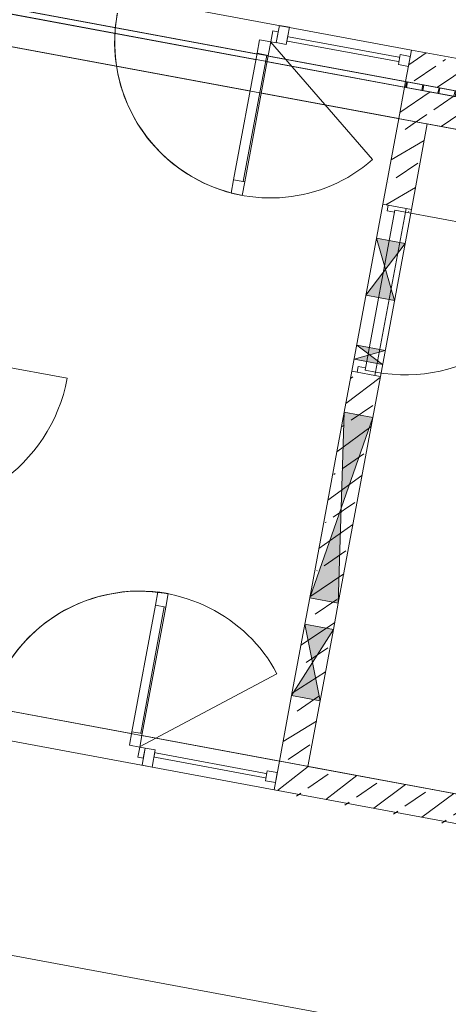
# Model space of a CAD drawing. Header units: metres. Extents: x 0 to 60282398, y -11592309 to 5708004.
# Tile 109 of 136: x 32353365.65 to 32353368.6, y 5707919.81 to 5707926.58. Entities that reach past the tile are written whole.
import ezdxf

# ---------------------------------------------------------------- set-up
doc = ezdxf.new("R2010")
doc.units = ezdxf.units.M
doc.header["$LTSCALE"] = 0.75
doc.set_wipeout_variables(frame=1)
doc.layers.get('0').update_dxf_attribs({"linetype": 'CONTINUOUS'})
for name, color, linetype, lineweight in [('10417023$0$#9_002_GES I Übersicht Erdgeschoss_1_101_Wand Aussen.A', 7, 'CONTINUOUS', 25), ('10417023$0$#9_002_GES I Übersicht Erdgeschoss_1_115_Außentüren', 7, 'CONTINUOUS', 25), ('10417023$0$#9_002_GES I Übersicht Erdgeschoss_1_Neubau_102_Wand Innen.A', 7, 'CONTINUOUS', 25), ('10417023$0$#9_002_GES I Übersicht Erdgeschoss_1_Neubau_104_Decken.A', 7, 'CONTINUOUS', 25), ('10417023$0$#9_002_GES I Übersicht Erdgeschoss_1_Neubau_105_Unterzug.A', 7, 'CONTINUOUS', 25), ('10417023$0$#9_002_GES I Übersicht Erdgeschoss_1_Neubau_113_Türen.A', 7, 'CONTINUOUS', 25), ('10417023$0$Keine', 7, 'CONTINUOUS', 13)]:
    doc.layers.add(name, color=color, linetype=linetype, lineweight=lineweight)
pattern_1 = [(44.99999999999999, (0, 0), (-0.1697056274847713, 0.1697056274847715), []), (44.99999999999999, (-0.08485281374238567, 0.08485281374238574), (-0.1697056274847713, 0.1697056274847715), [0.18, -0.05999999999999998])]

# ---------------------------------------------------------------- blocks, each defined once
blk = doc.blocks.new('10417023$0$#9_MKO_LP5_ARC_GES_UP_00_002_P_G_modell (3D)')
at = {"layer": '10417023$0$#9_002_GES I Übersicht Erdgeschoss_1_101_Wand Aussen.A', "linetype": 'Continuous', "lineweight": 5, "true_color": 0xff0000}
h = blk.add_hatch(dxfattribs=at)
h.set_pattern_fill('#9_DÄMMUNG__HART_1_0001', color=1, style=0, pattern_type=2)
h.set_pattern_definition([(44.99999999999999, (0, 0), (-0.05656854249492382, 0.05656854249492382), []), (135.0000000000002, (0, 0), (0.05656854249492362, 0.056568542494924), [])])
h.paths.add_polyline_path([(-32353454.47117382, -5707790.519532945), (-32353477.474228, -5707790.519532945), (-32353477.474228, -5707790.55957689), (-32353469.004228, -5707790.55957689), (-32353469.004228, -5707810.39957689), (-32353468.96423227, -5707810.39957689), (-32353468.96423227, -5707790.55957689), (-32353454.47117382, -5707790.55957689)])
at = {"layer": '10417023$0$#9_002_GES I Übersicht Erdgeschoss_1_Neubau_102_Wand Innen.A', "linetype": 'Continuous', "lineweight": 5, "true_color": 0xff0000}
h = blk.add_hatch(dxfattribs=at)
h.set_pattern_fill('#9_BETON__STAHLBETON_0001', color=1, style=0, pattern_type=2)
h.set_pattern_definition(pattern_1)
h.paths.add_polyline_path([(-32353477.474228, -5707790.779532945), (-32353470.024228, -5707790.779532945), (-32353470.024228, -5707790.559532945), (-32353477.474228, -5707790.559532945)])
h = blk.add_hatch(dxfattribs=at)
h.set_pattern_fill('#9_BETON__STAHLBETON_0001', color=1, style=0, pattern_type=2)
h.set_pattern_definition(pattern_1)
h.paths.add_polyline_path([(-32353477.474228, -5707791.379576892), (-32353477.27422801, -5707791.379576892), (-32353477.27422801, -5707790.779532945), (-32353477.474228, -5707790.779532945)])
h = blk.add_hatch(dxfattribs=at)
h.set_pattern_fill('#9_BETON__STAHLBETON_0001', color=1, style=0, pattern_type=2)
h.set_pattern_definition(pattern_1)
h.paths.add_polyline_path([(-32353477.474228, -5707795.27957689), (-32353477.27422801, -5707795.27957689), (-32353477.27422801, -5707792.549576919), (-32353477.474228, -5707792.549576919)])
at = {"layer": '10417023$0$#9_002_GES I Übersicht Erdgeschoss_1_101_Wand Aussen.A', "color": 1, "linetype": 'Continuous', "lineweight": 18, "true_color": 0xff0000, "flags": 128}
blk.add_lwpolyline([(-32353454.47117382, -5707790.519532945), (-32353454.47117382, -5707790.55957689), (-32353468.96423227, -5707790.55957689), (-32353468.96423227, -5707810.39957689), (-32353469.004228, -5707810.39957689), (-32353469.004228, -5707790.55957689), (-32353477.474228, -5707790.55957689), (-32353477.474228, -5707790.519532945)], close=True, dxfattribs=at)
at = {"layer": '10417023$0$#9_002_GES I Übersicht Erdgeschoss_1_Neubau_102_Wand Innen.A', "color": 1, "linetype": 'Continuous', "lineweight": 18, "true_color": 0xff0000}
for p, q in [((-32353470.8039411, -5707790.29957689), (-32353477.474228, -5707790.29957689)), ((-32353477.474228, -5707790.51957689), (-32353470.8039411, -5707790.51957689)), ((-32353470.80394111, -5707790.559532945), (-32353477.474228, -5707790.559532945)), ((-32353477.47422748, -5707790.779533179), (-32353477.47422748, -5707790.559532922)), ((-32353477.474228, -5707790.779532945), (-32353477.474228, -5707791.379576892)), ((-32353477.274228, -5707791.379576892), (-32353477.274228, -5707790.779532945)), ((-32353477.274228, -5707790.779532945), (-32353470.80394111, -5707790.779532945)), ((-32353477.47422748, -5707791.379577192), (-32353477.4367278, -5707791.379577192)), ((-32353477.4367278, -5707791.379577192), (-32353477.31172838, -5707791.379577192)), ((-32353477.31172838, -5707791.379577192), (-32353477.2742287, -5707791.379577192)), ((-32353477.474228, -5707792.549576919), (-32353477.474228, -5707792.835678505)), ((-32353477.47422748, -5707792.549577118), (-32353477.4367278, -5707792.549577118)), ((-32353477.4367278, -5707792.549577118), (-32353477.31172838, -5707792.549577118)), ((-32353477.31172838, -5707792.549577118), (-32353477.2742287, -5707792.549577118)), ((-32353477.274228, -5707792.835678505), (-32353477.274228, -5707792.549576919)), ((-32353477.47422799, -5707792.835678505), (-32353477.47422799, -5707794.135678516)), ((-32353477.27422801, -5707794.135678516), (-32353477.27422801, -5707792.835678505)), ((-32353477.474228, -5707794.135678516), (-32353477.474228, -5707794.319133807)), ((-32353477.274228, -5707794.319133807), (-32353477.274228, -5707794.135678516)), ((-32353477.47422799, -5707794.319133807), (-32353477.47422799, -5707794.819133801)), ((-32353477.27422801, -5707794.819133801), (-32353477.27422801, -5707794.319133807)), ((-32353477.474228, -5707794.819133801), (-32353477.474228, -5707795.27957689)), ((-32353477.274228, -5707795.27957689), (-32353477.274228, -5707794.819133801)), ((-32353475.114228, -5707795.27957689), (-32353477.274228, -5707795.27957689)), ((-32353477.47422802, -5707795.47957689), (-32353475.27175086, -5707795.47957689))]:
    blk.add_line(p, q, dxfattribs=at)
at = {"layer": '10417023$0$#9_002_GES I Übersicht Erdgeschoss_1_Neubau_102_Wand Innen.A', "color": 1, "linetype": 'Continuous', "lineweight": 13, "true_color": 0xff0000}
for p, q in [((-32353477.47422748, -5707790.779533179), (-32353477.47422748, -5707790.559532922)), ((-32353477.47422748, -5707792.549577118), (-32353477.47422748, -5707791.379577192)), ((-32353477.47422748, -5707791.379577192), (-32353477.4367278, -5707791.379577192)), ((-32353477.4367278, -5707791.379577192), (-32353477.4367278, -5707791.419577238)), ((-32353477.31172838, -5707791.379577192), (-32353477.4367278, -5707791.379577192)), ((-32353477.4367278, -5707791.379577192), (-32353477.31172838, -5707791.379577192)), ((-32353477.4367278, -5707791.379577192), (-32353477.31172838, -5707791.379577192)), ((-32353477.4367278, -5707791.419577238), (-32353477.38472832, -5707791.419577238)), ((-32353477.38472832, -5707791.419577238), (-32353477.38472832, -5707791.404576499)), ((-32353477.38472832, -5707791.404576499), (-32353477.31172838, -5707791.404576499)), ((-32353477.38472832, -5707792.524576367), (-32353477.38472832, -5707791.404576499)), ((-32353477.38472832, -5707791.404576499), (-32353477.31172838, -5707791.404576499)), ((-32353477.31172838, -5707791.404576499), (-32353477.31172838, -5707791.379577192)), ((-32353477.31172838, -5707791.379577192), (-32353477.2742287, -5707791.379577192)), ((-32353477.31172838, -5707791.404576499), (-32353477.31172838, -5707792.524576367)), ((-32353477.31172838, -5707791.404576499), (-32353476.19172851, -5707791.404576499)), ((-32353477.2742287, -5707792.549577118), (-32353477.2742287, -5707791.379577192)), ((-32353477.27422801, -5707791.616546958), (-32353477.47422799, -5707791.616546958)), ((-32353477.2742287, -5707792.016546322), (-32353477.47422748, -5707791.616547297)), ((-32353477.47422748, -5707792.016546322), (-32353477.2742287, -5707791.616547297)), ((-32353477.47422799, -5707792.01654695), (-32353477.27422801, -5707792.01654695)), ((-32353477.27422801, -5707792.365503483), (-32353477.47422799, -5707792.365503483)), ((-32353477.2742287, -5707792.465503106), (-32353477.47422748, -5707792.365502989)), ((-32353477.47422748, -5707792.465503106), (-32353477.2742287, -5707792.365502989)), ((-32353477.47422799, -5707792.465503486), (-32353477.27422801, -5707792.465503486)), ((-32353477.47422748, -5707792.549577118), (-32353477.4367278, -5707792.549577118)), ((-32353477.4367278, -5707792.549577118), (-32353477.4367278, -5707792.509577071)), ((-32353477.4367278, -5707792.509577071), (-32353477.38472832, -5707792.509577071)), ((-32353477.31172838, -5707792.549577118), (-32353477.4367278, -5707792.549577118)), ((-32353477.4367278, -5707792.549577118), (-32353477.31172838, -5707792.549577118)), ((-32353477.4367278, -5707792.549577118), (-32353477.31172838, -5707792.549577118)), ((-32353477.38472832, -5707792.509577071), (-32353477.38472832, -5707792.524576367)), ((-32353477.38472832, -5707792.524576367), (-32353477.31172838, -5707792.524576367)), ((-32353477.31172838, -5707792.524576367), (-32353477.38472832, -5707792.524576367)), ((-32353477.31172838, -5707792.524576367), (-32353477.31172838, -5707792.549577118)), ((-32353477.31172838, -5707792.549577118), (-32353477.2742287, -5707792.549577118)), ((-32353477.27422801, -5707792.835678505), (-32353477.47422799, -5707792.835678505)), ((-32353477.2742287, -5707794.135678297), (-32353477.47422748, -5707792.835678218)), ((-32353477.47422748, -5707794.135678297), (-32353477.2742287, -5707792.835678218)), ((-32353480.5117278, -5707792.954576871), (-32353479.39172793, -5707792.954576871)), ((-32353477.47422799, -5707794.135678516), (-32353477.27422801, -5707794.135678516)), ((-32353477.27422801, -5707794.319133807), (-32353477.47422799, -5707794.319133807)), ((-32353477.2742287, -5707794.819133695), (-32353477.47422748, -5707794.31913311)), ((-32353477.47422748, -5707794.819133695), (-32353477.2742287, -5707794.31913311)), ((-32353477.47422799, -5707794.819133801), (-32353477.27422801, -5707794.819133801))]:
    blk.add_line(p, q, dxfattribs=at)
for centre in [(-32353477.311728, -5707791.404576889), (-32353480.511728, -5707792.954576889)]:
    blk.add_arc(centre, 1.120000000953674, 270, 359.9999999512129, dxfattribs=at)
at = {"layer": '10417023$0$#9_002_GES I Übersicht Erdgeschoss_1_Neubau_102_Wand Innen.A', "color": 1, "linetype": 'Continuous', "true_color": 0xff0000}
for points in [[(-32353477.474228, -5707791.616546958), (-32353477.374228, -5707791.816546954), (-32353477.27422801, -5707791.616546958)], [(-32353477.474228, -5707792.01654695), (-32353477.27422801, -5707792.01654695), (-32353477.374228, -5707791.816546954)], [(-32353477.47422799, -5707792.365503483), (-32353477.374228, -5707792.415503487), (-32353477.27422801, -5707792.365503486)], [(-32353477.47422799, -5707792.465503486), (-32353477.27422801, -5707792.465503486), (-32353477.374228, -5707792.415503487)], [(-32353477.47422798, -5707792.835678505), (-32353477.374228, -5707793.485678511), (-32353477.27422801, -5707792.835678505)], [(-32353477.47422798, -5707794.135678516), (-32353477.27422801, -5707794.135678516), (-32353477.374228, -5707793.485678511)], [(-32353477.47422799, -5707794.319133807), (-32353477.374228, -5707794.569133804), (-32353477.27422801, -5707794.319133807)], [(-32353477.47422799, -5707794.819133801), (-32353477.27422801, -5707794.819133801), (-32353477.374228, -5707794.569133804)]]:
    blk.add_solid(points, dxfattribs=at)
at = {"layer": '10417023$0$#9_002_GES I Übersicht Erdgeschoss_1_Neubau_104_Decken.A', "color": 1, "linetype": 'Continuous', "lineweight": 13, "true_color": 0xff0000, "flags": 128}
for points in [[(-32353499.24365664, -5707781.952985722), (-32353499.24365668, -5707777.242828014), (-32353491.34430819, -5707777.240905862), (-32353491.34429377, -5707777.249004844), (-32353488.711808, -5707777.242914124), (-32353474.36909785, -5707777.203502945), (-32353467.58052395, -5707777.184627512), (-32353458.71420428, -5707777.159975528), (-32353458.7142043, -5707776.82162203), (-32353452.08528951, -5707776.852814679), (-32353452.08528951, -5707777.242828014), (-32353452.08528951, -5707779.426313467), (-32353449.88417032, -5707779.426313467), (-32353449.88417032, -5707779.646313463), (-32353454.47117382, -5707779.646313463), (-32353454.47117382, -5707790.51957689), (-32353496.34426422, -5707790.51957689), (-32353496.34426422, -5707785.84991685), (-32353499.24365677, -5707785.84991685)], [(-32353491.64409519, -5707777.192828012), (-32353499.24365668, -5707777.192828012), (-32353499.24365668, -5707790.51957689), (-32353454.47117381, -5707790.51957689), (-32353454.47117381, -5707779.376313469), (-32353454.47117381, -5707776.841971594), (-32353458.7151397, -5707776.821626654), (-32353458.71420428, -5707777.159982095), (-32353462.62409527, -5707777.170791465), (-32353462.62409527, -5707788.759576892), (-32353491.64409519, -5707788.759576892)], [(-32353502.88381506, -5707792.679515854), (-32353502.88381511, -5707803.129576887), (-32353502.84381653, -5707803.129576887), (-32353502.84381653, -5707809.004576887), (-32353499.08931621, -5707809.004576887), (-32353497.57443247, -5707809.004576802), (-32353497.57443247, -5707810.154576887), (-32353495.52481159, -5707810.154576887), (-32353495.52560609, -5707813.099577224), (-32353472.62422376, -5707813.099576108), (-32353472.62422743, -5707808.219546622), (-32353469.004228, -5707808.219576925), (-32353469.004228, -5707794.11457689), (-32353469.004228, -5707790.779532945), (-32353469.004228, -5707790.559532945), (-32353477.474228, -5707790.559532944), (-32353480.474228, -5707790.559532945), (-32353491.124228, -5707790.559532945), (-32353498.444228, -5707790.559532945), (-32353498.444228, -5707792.679576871)], [(-32353498.22421727, -5707790.559532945), (-32353502.84380439, -5707790.559532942), (-32353502.84380439, -5707813.099576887), (-32353495.47442851, -5707813.099576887), (-32353495.47442851, -5707809.05457689), (-32353482.84109309, -5707809.05457689), (-32353482.84357996, -5707813.099573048), (-32353472.62421726, -5707813.099573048), (-32353472.62421726, -5707811.259577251), (-32353472.62421726, -5707806.979589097), (-32353469.00380439, -5707806.979589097), (-32353469.00380439, -5707790.559532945)], [(-32353469.22421727, -5707795.27957689), (-32353480.47421727, -5707795.27957689), (-32353480.47421727, -5707790.779532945), (-32353469.22421727, -5707790.779532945)]]:
    blk.add_lwpolyline(points, close=True, dxfattribs=at)
blk.add_lwpolyline([(-32353470.02422794, -5707790.779532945), (-32353480.474228, -5707790.779532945), (-32353480.474228, -5707795.279576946), (-32353470.02422794, -5707795.279576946)], dxfattribs=at)
at = {"layer": '10417023$0$#9_002_GES I Übersicht Erdgeschoss_1_Neubau_105_Unterzug.A', "color": 1, "linetype": 'Continuous', "lineweight": 13, "true_color": 0xff0000}
blk.add_line((-32353476.05380519, -5707796.92957689), (-32353495.44881294, -5707796.92957689), dxfattribs=at)
at = {"color": 1, "linetype": 'Continuous', "lineweight": 5, "true_color": 0xff0000}
for points in [[(-32353477.524227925, -5707790.394576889), (-32353477.524227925, -5707790.364576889), (-32353478.349224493, -5707790.364576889), (-32353478.349224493, -5707790.394576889)], [(-32353478.515224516, -5707790.516076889), (-32353478.515224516, -5707791.402080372), (-32353478.43722452, -5707791.402080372), (-32353478.43722452, -5707790.516076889)], [(-32353478.50921452, -5707795.264971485), (-32353478.437214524, -5707795.264971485), (-32353478.437214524, -5707794.378968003), (-32353478.50921452, -5707794.378968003)], [(-32353477.524227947, -5707795.378971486), (-32353478.349215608, -5707795.378971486), (-32353478.349215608, -5707795.408971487), (-32353477.524227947, -5707795.408971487)]]:
    blk.add_wipeout(points, dxfattribs=at).dxf.layer = '10417023$0$#9_002_GES I Übersicht Erdgeschoss_1_Neubau_113_Türen.A'
at = {"layer": '10417023$0$#9_002_GES I Übersicht Erdgeschoss_1_Neubau_102_Wand Innen.A', "color": 1, "linetype": 'Continuous', "lineweight": 13, "true_color": 0xff0000}
for p, q in [((-32353480.47422811, -5707790.559532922), (-32353477.47422748, -5707790.559532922)), ((-32353480.47422811, -5707790.779533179), (-32353477.47422748, -5707790.779533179))]:
    blk.add_line(p, q, dxfattribs=at)
at = {"layer": '10417023$0$#9_002_GES I Übersicht Erdgeschoss_1_Neubau_113_Türen.A', "color": 1, "linetype": 'Continuous', "lineweight": 13, "true_color": 0xff0000}
for p, q in [((-32353478.51522481, -5707790.516076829), (-32353478.51522481, -5707791.402080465)), ((-32353478.44722415, -5707790.516076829), (-32353478.44722415, -5707791.402080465)), ((-32353478.43722414, -5707790.516076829), (-32353478.43722414, -5707791.402080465)), ((-32353478.50921499, -5707795.2649708), (-32353478.50921499, -5707794.378968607)), ((-32353478.44721404, -5707795.2649708), (-32353478.44721404, -5707794.378968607)), ((-32353478.43721404, -5707795.2649708), (-32353478.43721404, -5707794.378968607))]:
    blk.add_line(p, q, dxfattribs=at)
at = {"layer": '10417023$0$#9_002_GES I Übersicht Erdgeschoss_1_Neubau_113_Türen.A', "color": 1, "linetype": 'Continuous', "lineweight": 13, "true_color": 0xff0000, "flags": 128}
for points in [[(-32353477.52422794, -5707790.39457689), (-32353477.52422794, -5707790.36457689), (-32353478.3492245, -5707790.36457689), (-32353478.3492245, -5707790.39457689)], [(-32353478.51522452, -5707790.51607689), (-32353478.51522452, -5707791.402080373), (-32353478.43722452, -5707791.402080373), (-32353478.43722452, -5707790.51607689)], [(-32353478.50921452, -5707795.264971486), (-32353478.50921452, -5707794.378968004), (-32353478.43721452, -5707794.378968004), (-32353478.43721452, -5707795.264971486)], [(-32353477.52422794, -5707795.378971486), (-32353477.52422794, -5707795.408971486), (-32353478.3492156, -5707795.408971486), (-32353478.3492156, -5707795.378971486)]]:
    blk.add_lwpolyline(points, close=True, dxfattribs=at)
at = {"layer": '10417023$0$#9_002_GES I Übersicht Erdgeschoss_1_Neubau_113_Türen.A', "color": 1, "linetype": 'Continuous', "lineweight": 13, "true_color": 0xff0000}
for centre, radius, start, end in [((-32353478.43722452, -5707790.422076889), 1.074003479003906, 180.0000000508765, 270), ((-32353478.43721453, -5707795.358971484), 1.074003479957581, 89.9999997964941, 180.000000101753)]:
    blk.add_arc(centre, radius, start, end, dxfattribs=at)
at = {"color": 1, "linetype": 'Continuous', "lineweight": 5, "true_color": 0xff0000}
for points in [[(-32353477.47422794, -5707790.41457689), (-32353477.47422794, -5707790.34457689), (-32353477.54422794, -5707790.34457689), (-32353477.54422794, -5707790.41457689)], [(-32353478.51522452, -5707790.422076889), (-32353478.51522452, -5707790.516076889), (-32353478.43722452, -5707790.516076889), (-32353478.43722452, -5707790.422076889)], [(-32353478.51522452, -5707791.402080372), (-32353478.51522452, -5707791.496080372), (-32353478.43722452, -5707791.496080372), (-32353478.43722452, -5707791.402080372)], [(-32353478.50921452, -5707794.378968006), (-32353478.437214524, -5707794.378968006), (-32353478.437214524, -5707794.284968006), (-32353478.50921452, -5707794.284968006)], [(-32353478.50921452, -5707795.358971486), (-32353478.437214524, -5707795.358971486), (-32353478.437214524, -5707795.264971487), (-32353478.50921452, -5707795.264971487)], [(-32353477.47422794, -5707795.358971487), (-32353477.54422794, -5707795.358971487), (-32353477.54422794, -5707795.428971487), (-32353477.47422794, -5707795.428971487)]]:
    blk.add_wipeout(points, dxfattribs=at).dxf.layer = '10417023$0$#9_002_GES I Übersicht Erdgeschoss_1_Neubau_113_Türen.A'
at = {"layer": '10417023$0$#9_002_GES I Übersicht Erdgeschoss_1_Neubau_102_Wand Innen.A', "linetype": 'Continuous', "lineweight": 5, "true_color": 0xff0000}
h = blk.add_hatch(dxfattribs=at)
h.set_pattern_fill('#9_BETON__STAHLBETON_0001', color=1, style=0, pattern_type=2)
h.set_pattern_definition(pattern_1)
h.paths.add_polyline_path([(-32353477.474228, -5707790.51957689), (-32353454.69117382, -5707790.51957689), (-32353454.69117382, -5707790.29957689), (-32353477.474228, -5707790.29957689)])
h = blk.add_hatch(dxfattribs=at)
h.set_pattern_fill('#9_BETON__STAHLBETON_0001', color=1, style=0, pattern_type=2)
h.set_pattern_definition(pattern_1)
h.paths.add_polyline_path([(-32353477.47422799, -5707795.47957689), (-32353472.824228, -5707795.47957689), (-32353472.824228, -5707795.279576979), (-32353477.47422799, -5707795.279576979)])
at = {"layer": '10417023$0$#9_002_GES I Übersicht Erdgeschoss_1_Neubau_102_Wand Innen.A', "color": 1, "linetype": 'Continuous', "lineweight": 18, "true_color": 0xff0000}
for p, q in [((-32353477.47422748, -5707790.299577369), (-32353477.47422748, -5707790.519576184)), ((-32353477.47422748, -5707795.479576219), (-32353477.47422748, -5707795.279577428))]:
    blk.add_line(p, q, dxfattribs=at)
at = {"layer": '10417023$0$#9_002_GES I Übersicht Erdgeschoss_1_Neubau_102_Wand Innen.A', "color": 1, "linetype": 'Continuous', "lineweight": 13, "true_color": 0xff0000}
for p, q in [((-32353477.47422748, -5707790.299577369), (-32353477.47422748, -5707790.519576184)), ((-32353480.47422811, -5707790.519576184), (-32353477.47422748, -5707790.519576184)), ((-32353477.47422748, -5707795.279577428), (-32353480.47422811, -5707795.279577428)), ((-32353477.47422748, -5707795.479576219), (-32353477.47422748, -5707795.279577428))]:
    blk.add_line(p, q, dxfattribs=at)
at = {"layer": '10417023$0$#9_002_GES I Übersicht Erdgeschoss_1_Neubau_113_Türen.A', "color": 1, "linetype": 'Continuous', "lineweight": 13, "true_color": 0xff0000, "flags": 128}
for points in [[(-32353477.47422794, -5707790.41457689), (-32353477.54422794, -5707790.41457689), (-32353477.54422794, -5707790.34457689), (-32353477.47422794, -5707790.34457689)], [(-32353478.51522452, -5707790.42207689), (-32353478.51522452, -5707790.51607689), (-32353478.43722452, -5707790.51607689), (-32353478.43722452, -5707790.42207689)], [(-32353478.51522452, -5707791.402080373), (-32353478.51522452, -5707791.496080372), (-32353478.43722452, -5707791.496080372), (-32353478.43722452, -5707791.402080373)], [(-32353478.50921452, -5707794.378968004), (-32353478.50921452, -5707794.284968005), (-32353478.43721452, -5707794.284968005), (-32353478.43721452, -5707794.378968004)], [(-32353478.50921452, -5707795.358971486), (-32353478.50921452, -5707795.264971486), (-32353478.43721452, -5707795.264971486), (-32353478.43721452, -5707795.358971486)], [(-32353477.47422794, -5707795.358971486), (-32353477.54422794, -5707795.358971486), (-32353477.54422794, -5707795.428971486), (-32353477.47422794, -5707795.428971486)]]:
    blk.add_lwpolyline(points, close=True, dxfattribs=at)
at = {"color": 1, "linetype": 'Continuous', "lineweight": 5, "true_color": 0xff0000}
for points in [[(-32353478.39922452, -5707790.3440768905), (-32353478.437224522, -5707790.3440768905), (-32353478.437224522, -5707790.42207689), (-32353478.39922452, -5707790.42207689)], [(-32353478.399214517, -5707795.430971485), (-32353478.399214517, -5707795.358971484), (-32353478.437214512, -5707795.358971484), (-32353478.437214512, -5707795.430971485)]]:
    blk.add_wipeout(points, dxfattribs=at).dxf.layer = '10417023$0$#9_002_GES I Übersicht Erdgeschoss_1_Neubau_113_Türen.A'
at = {"layer": '10417023$0$#9_002_GES I Übersicht Erdgeschoss_1_Neubau_113_Türen.A', "color": 1, "linetype": 'Continuous', "lineweight": 13, "true_color": 0xff0000, "flags": 128}
for points in [[(-32353478.39922452, -5707790.34407689), (-32353478.43722452, -5707790.34407689), (-32353478.43722452, -5707790.42207689), (-32353478.39922452, -5707790.42207689)], [(-32353478.39921452, -5707795.430971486), (-32353478.43721452, -5707795.430971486), (-32353478.43721452, -5707795.358971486), (-32353478.39921452, -5707795.358971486)]]:
    blk.add_lwpolyline(points, close=True, dxfattribs=at)
at = {"color": 1, "linetype": 'Continuous', "lineweight": 5, "true_color": 0xff0000}
for points in [[(-32353478.399224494, -5707790.419576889), (-32353478.329224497, -5707790.419576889), (-32353478.329224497, -5707790.299576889), (-32353478.399224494, -5707790.299576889)], [(-32353478.39921559, -5707795.358971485), (-32353478.39921559, -5707795.478971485), (-32353478.329215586, -5707795.478971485), (-32353478.329215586, -5707795.358971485)]]:
    blk.add_wipeout(points, dxfattribs=at).dxf.layer = '10417023$0$#9_002_GES I Übersicht Erdgeschoss_1_Neubau_113_Türen.A'
at = {"layer": '10417023$0$#9_002_GES I Übersicht Erdgeschoss_1_115_Außentüren', "color": 1, "linetype": 'Continuous', "lineweight": 13, "true_color": 0xff0000}
for p, q in [((-32353477.59924699, -5707791.090659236), (-32353478.43741095, -5707790.422136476)), ((-32353477.60063677, -5707794.690448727), (-32353478.43880072, -5707795.358971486))]:
    blk.add_line(p, q, dxfattribs=at)
for centre, radius, start, end in [((-32353478.43909429, -5707790.424683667), 1.071852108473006, 179.7270165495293, 321.5865609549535), ((-32353478.43880073, -5707795.358971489), 1.07212010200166, 38.57599562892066, 179.9999998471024)]:
    blk.add_arc(centre, radius, start, end, dxfattribs=at)
at = {"layer": '10417023$0$#9_002_GES I Übersicht Erdgeschoss_1_Neubau_102_Wand Innen.A', "color": 1, "linetype": 'Continuous', "lineweight": 13, "true_color": 0xff0000}
for p, q in [((-32353480.47422811, -5707790.299577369), (-32353477.47422748, -5707790.299577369)), ((-32353477.47422748, -5707795.479576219), (-32353480.47422811, -5707795.479576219))]:
    blk.add_line(p, q, dxfattribs=at)
at = {"layer": '10417023$0$#9_002_GES I Übersicht Erdgeschoss_1_Neubau_113_Türen.A', "color": 1, "linetype": 'Continuous', "lineweight": 13, "true_color": 0xff0000, "flags": 128}
for points in [[(-32353478.3992245, -5707790.41957689), (-32353478.3292245, -5707790.41957689), (-32353478.3292245, -5707790.29957689), (-32353478.3992245, -5707790.29957689)], [(-32353478.39921559, -5707795.358971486), (-32353478.32921559, -5707795.358971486), (-32353478.32921559, -5707795.478971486), (-32353478.39921559, -5707795.478971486)]]:
    blk.add_lwpolyline(points, close=True, dxfattribs=at)
blk = doc.blocks.new('10417023$0$2_MKO_LP5_LAN_GES_UP_00_002_V_A (3D)')
at = {"layer": '10417023$0$Keine'}
blk.add_blockref('10417023$0$#9_MKO_LP5_ARC_GES_UP_00_002_P_G_modell (3D)', (0, 0), dxfattribs=at)
blk = doc.blocks.new('10417023')
at = {"layer": '10417023$0$Keine', "rotation": 349.4819372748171}
blk.add_blockref('10417023$0$2_MKO_LP5_LAN_GES_UP_00_002_V_A (3D)', (65205154.93137175, 5413829.557758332), dxfattribs=at)

msp = doc.modelspace()

# ---------------------------------------------------------------- block references
msp.add_blockref('10417023', (0, 0))

doc.saveas('drawing.dxf')
